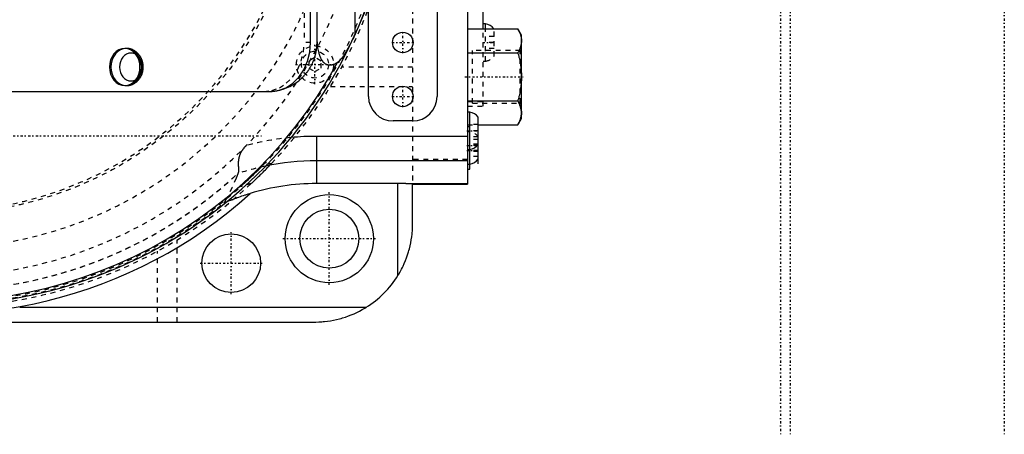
# Model space of a CAD drawing. Extents: x -526 to 218, y -128 to 128.
# Tile 17 of 21: x 17 to 218, y -120 to -35. Entities that reach past the tile are written whole.
import ezdxf

# ---------------------------------------------------------------- set-up
doc = ezdxf.new("R2010")
doc.units = 0
doc.linetypes.add('CENTER', pattern=[1.5, 0.45, -0.5, 0.05, -0.5])
doc.linetypes.add('DASHED', pattern=[2, 1, -1])
for name, color, linetype in [('AM_0', 7, 'CONTINUOUS'), ('AM_3', 7, 'DASHED'), ('AM_7', 7, 'CENTER')]:
    doc.layers.add(name, color=color, linetype=linetype)

msp = doc.modelspace()

# ---------------------------------------------------------------- linework, layer by layer
at = {"layer": 'AM_0', "color": 7, "linetype": 'CONTINUOUS'}
for p, q in [((108.2, 68.86), (108.2, -68.86)), ((77.5, -40), (77.5, 40)), ((85.27, -38.28), (85.27, -6.45)), ((76.2, -40), (76.2, -27.08)), ((111.4, -37.19), (111.4, -27)), ((102, -29), (102, -51)), ((88, -51), (88, -31.6)), ((108.2, -37.19), (118.44, -37.19)), ((111.85, -36.2), (111.4, -36.2)), ((111.85, -37.18), (111.85, -36.2)), ((119.2, -38.5), (118.44, -37.19)), ((119.2, -55.5), (119.2, -38.5)), ((38.59, -41.2), (38.28, -41.2)), ((108.2, -42.09), (118.44, -42.09)), ((7.2, -50), (68.01, -50)), ((38.28, -48.8), (38.59, -48.8)), ((108.2, -51.91), (118.44, -51.91)), ((108.65, -54.2), (108.2, -54.2)), ((108.65, -65.8), (108.65, -54.2)), ((97, -56), (93, -56)), ((110.4, -64.75), (110.4, -55.25)), ((118.44, -56.81), (119.2, -55.5)), ((110.4, -56.81), (118.44, -56.81)), ((77.4, -59.14), (77.4, -68.77)), ((108.2, -59.14), (77.4, -59.14)), ((108.2, -61.8), (108.65, -61.8)), ((108.2, -64.14), (77.4, -64.14)), ((108.2, -64.8), (108.65, -64.8)), ((108.2, -65.8), (108.65, -65.8)), ((94, -68.77), (77.4, -68.77)), ((94, -87.54), (94, -68.77)), ((108.2, -68.85), (97, -68.85)), ((97, -68.86), (108.2, -68.86)), ((97, -77), (97, -68.86)), ((16.86, -94), (87.54, -94)), ((-24, -97), (77, -97))]:
    msp.add_line(p, q, dxfattribs=at)
for points in [[(68.01, -50), (69.6, -49.81), (71.14, -49.24), (72.56, -48.31), (73.8, -47.07), (74.82, -45.56), (75.57, -43.83), (76.04, -41.95), (76.2, -40)], [(38.28, -41.2), (37.67, -41.27), (37.09, -41.49), (36.55, -41.84), (36.08, -42.31), (35.69, -42.89), (35.41, -43.55), (35.23, -44.26), (35.17, -45), (35.23, -45.74), (35.41, -46.45), (35.69, -47.11), (36.08, -47.69), (36.55, -48.16), (37.09, -48.51), (37.67, -48.73), (38.28, -48.8)], [(38.59, -41.2), (37.98, -41.27), (37.4, -41.49), (36.86, -41.84), (36.39, -42.31), (36, -42.89), (35.71, -43.55), (35.53, -44.26), (35.47, -45), (35.53, -45.74), (35.71, -46.45), (36, -47.11), (36.39, -47.69), (36.86, -48.16), (37.4, -48.51), (37.98, -48.73), (38.59, -48.8)]]:
    msp.add_lwpolyline(points, dxfattribs=at)
msp.add_lwpolyline([(39.56, -42.15), (39.11, -42.2), (38.67, -42.36), (38.26, -42.63), (37.91, -42.98), (37.62, -43.41), (37.4, -43.91), (37.27, -44.44), (37.22, -45), (37.27, -45.56), (37.4, -46.09), (37.62, -46.59), (37.91, -47.02), (38.26, -47.37), (38.67, -47.64), (39.11, -47.8), (39.56, -47.85), (40.02, -47.8), (40.46, -47.64), (40.86, -47.37), (41.21, -47.02), (41.51, -46.59), (41.72, -46.09), (41.85, -45.56), (41.9, -45), (41.85, -44.44), (41.72, -43.91), (41.51, -43.41), (41.21, -42.98), (40.86, -42.63), (40.46, -42.36), (40.02, -42.2)], close=True, dxfattribs=at)
for points in [[(87.66, -32.52, 0), (87.29, -33.51, 0), (86.52, -35.43, 0), (85.71, -37.32, 0), (85.27, -38.28, 0)], [(81.67, -44.07, 0), (81.63, -44.1, 0), (81.55, -44.15, 0), (81.47, -44.2, 0), (81.43, -44.23, 0), (81.38, -44.25, 0), (81.3, -44.3, 0), (81.21, -44.34, 0), (81.13, -44.39, 0), (81.04, -44.42, 0), (80.95, -44.46, 0), (80.91, -44.48, 0), (80.87, -44.49, 0), (80.78, -44.52, 0), (80.69, -44.55, 0), (80.61, -44.57, 0), (80.52, -44.59, 0), (80.44, -44.61, 0), (80.39, -44.61, 0), (80.35, -44.62, 0), (80.27, -44.63, 0), (80.18, -44.63, 0), (80.14, -44.63, 0), (80.1, -44.63, 0), (80.02, -44.63, 0), (79.94, -44.63, 0), (79.9, -44.62, 0), (79.86, -44.62, 0), (79.79, -44.6, 0), (79.71, -44.59, 0), (79.64, -44.57, 0), (79.57, -44.54, 0), (79.5, -44.52, 0), (79.47, -44.5, 0), (79.43, -44.49, 0), (79.37, -44.46, 0), (79.3, -44.42, 0), (79.24, -44.39, 0), (79.18, -44.35, 0), (79.12, -44.31, 0), (79.09, -44.28, 0), (79.07, -44.26, 0), (79.01, -44.22, 0), (78.96, -44.17, 0), (78.9, -44.12, 0), (78.85, -44.06, 0), (78.8, -44.01, 0), (78.78, -43.98, 0), (78.75, -43.95, 0), (78.71, -43.9, 0), (78.66, -43.84, 0), (78.61, -43.77, 0), (78.57, -43.71, 0), (78.53, -43.65, 0), (78.51, -43.61, 0), (78.49, -43.58, 0), (78.45, -43.51, 0), (78.41, -43.44, 0), (78.37, -43.37, 0), (78.33, -43.3, 0), (78.3, -43.22, 0), (78.28, -43.18, 0), (78.26, -43.15, 0), (78.23, -43.07, 0), (78.19, -42.99, 0), (78.18, -42.95, 0), (78.16, -42.91, 0), (78.13, -42.83, 0), (78.1, -42.75, 0), (78.09, -42.71, 0), (78.07, -42.66, 0), (78.05, -42.58, 0), (78.02, -42.5, 0), (77.93, -42.19, 0), (77.8, -41.65, 0), (77.7, -41.08, 0), (77.63, -40.51, 0), (77.57, -39.93, 0), (77.55, -39.65, 0), (77.54, -39.36, 0), (77.51, -38.78, 0), (77.5, -38.19, 0), (77.5, -37.9, 0)], [(118.44, -37.19, 0), (118.48, -37.26, 0), (118.57, -37.41, 0), (118.64, -37.55, 0), (118.68, -37.63, 0), (118.71, -37.7, 0), (118.78, -37.84, 0), (118.84, -37.98, 0), (118.89, -38.12, 0), (118.95, -38.25, 0), (118.99, -38.39, 0), (119.01, -38.45, 0), (119.03, -38.52, 0), (119.07, -38.65, 0), (119.1, -38.79, 0), (119.13, -38.92, 0), (119.15, -39.05, 0), (119.17, -39.18, 0), (119.18, -39.24, 0), (119.19, -39.31, 0), (119.19, -39.44, 0), (119.2, -39.57, 0), (119.2, -39.64, 0)], [(70.29, -49.6, 0), (70.63, -49.5, 0), (71.31, -49.25, 0), (71.96, -48.95, 0), (72.27, -48.79, 0), (72.59, -48.61, 0), (73.19, -48.22, 0), (73.76, -47.8, 0), (74.3, -47.33, 0), (74.6, -47.04, 0), (74.69, -46.95, 0), (74.77, -46.87, 0), (74.81, -46.82, 0), (74.85, -46.78, 0), (74.93, -46.69, 0), (75.01, -46.6, 0), (75.09, -46.51, 0), (75.16, -46.42, 0), (75.24, -46.33, 0), (75.28, -46.28, 0), (75.32, -46.24, 0), (75.39, -46.14, 0), (75.46, -46.05, 0), (75.5, -46, 0), (75.53, -45.95, 0), (75.6, -45.86, 0), (75.67, -45.76, 0), (75.71, -45.71, 0), (75.74, -45.66, 0), (75.81, -45.57, 0), (75.87, -45.47, 0), (75.94, -45.37, 0), (76, -45.26, 0), (76.06, -45.16, 0), (76.09, -45.11, 0), (76.13, -45.06, 0), (76.18, -44.96, 0), (76.24, -44.85, 0), (76.3, -44.75, 0), (76.36, -44.64, 0), (76.41, -44.54, 0), (76.44, -44.48, 0), (76.46, -44.43, 0), (76.52, -44.32, 0), (76.57, -44.22, 0), (76.62, -44.11, 0), (76.67, -44, 0), (76.71, -43.89, 0), (76.74, -43.83, 0), (76.76, -43.78, 0), (76.8, -43.67, 0), (76.85, -43.56, 0), (76.89, -43.45, 0), (76.93, -43.33, 0), (76.97, -43.22, 0), (76.99, -43.16, 0), (77, -43.11, 0), (77.04, -42.99, 0), (77.08, -42.88, 0), (77.11, -42.77, 0), (77.14, -42.65, 0), (77.17, -42.54, 0), (77.19, -42.48, 0), (77.2, -42.42, 0), (77.23, -42.3, 0), (77.26, -42.19, 0), (77.27, -42.13, 0), (77.28, -42.07, 0), (77.31, -41.95, 0), (77.33, -41.84, 0), (77.34, -41.78, 0), (77.35, -41.72, 0), (77.37, -41.6, 0), (77.39, -41.48, 0), (77.41, -41.37, 0), (77.42, -41.25, 0), (77.44, -41.13, 0), (77.44, -41.07, 0), (77.45, -41.01, 0), (77.46, -40.89, 0), (77.47, -40.77, 0), (77.48, -40.66, 0), (77.49, -40.54, 0), (77.49, -40.42, 0), (77.49, -40.36, 0), (77.5, -40.3, 0), (77.5, -40.18, 0), (77.5, -40.06, 0), (77.5, -40, 0)], [(85.27, -38.28, 0), (85.18, -38.48, 0), (84.99, -38.88, 0), (84.79, -39.28, 0), (84.69, -39.48, 0), (84.6, -39.68, 0), (84.4, -40.08, 0), (84.19, -40.47, 0), (83.99, -40.85, 0), (83.79, -41.22, 0), (83.6, -41.56, 0), (83.5, -41.72, 0), (83.41, -41.88, 0), (83.22, -42.19, 0), (83.04, -42.47, 0), (82.87, -42.73, 0), (82.69, -42.98, 0), (82.51, -43.23, 0), (82.4, -43.36, 0), (82.38, -43.38, 0), (82.35, -43.43, 0), (82.31, -43.47, 0), (82.29, -43.5, 0), (82.27, -43.52, 0), (82.23, -43.56, 0), (82.19, -43.6, 0), (82.16, -43.65, 0), (82.12, -43.69, 0), (82.08, -43.73, 0), (82.06, -43.75, 0), (82.03, -43.77, 0), (81.99, -43.81, 0), (81.95, -43.85, 0), (81.91, -43.89, 0), (81.87, -43.93, 0), (81.83, -43.96, 0), (81.81, -43.98, 0), (81.78, -43.99, 0), (81.74, -44.03, 0), (81.7, -44.06, 0), (81.67, -44.07, 0)], [(119.2, -39.64, 0), (119.2, -39.7, 0), (119.19, -39.84, 0), (119.19, -39.97, 0), (119.18, -40.03, 0), (119.17, -40.1, 0), (119.15, -40.23, 0), (119.13, -40.36, 0), (119.1, -40.49, 0), (119.07, -40.62, 0), (119.03, -40.76, 0), (119.01, -40.82, 0), (118.99, -40.89, 0), (118.95, -41.03, 0), (118.89, -41.16, 0), (118.84, -41.3, 0), (118.78, -41.44, 0), (118.71, -41.58, 0), (118.68, -41.65, 0), (118.64, -41.72, 0), (118.57, -41.87, 0), (118.48, -42.02, 0), (118.44, -42.09, 0)], [(38.59, -48.8, 0), (38.64, -48.8, 0), (38.74, -48.8, 0), (38.85, -48.79, 0), (38.9, -48.78, 0), (38.95, -48.78, 0), (39.05, -48.77, 0), (39.16, -48.75, 0), (39.26, -48.73, 0), (39.36, -48.71, 0), (39.46, -48.68, 0), (39.51, -48.66, 0), (39.56, -48.65, 0), (39.66, -48.62, 0), (39.76, -48.58, 0), (39.86, -48.54, 0), (39.95, -48.5, 0), (40.04, -48.45, 0), (40.09, -48.43, 0), (40.14, -48.4, 0), (40.23, -48.35, 0), (40.32, -48.3, 0), (40.36, -48.27, 0), (40.41, -48.24, 0), (40.49, -48.18, 0), (40.58, -48.12, 0), (40.62, -48.09, 0), (40.66, -48.05, 0), (40.74, -47.99, 0), (40.82, -47.92, 0), (40.9, -47.85, 0), (40.97, -47.77, 0), (41.04, -47.69, 0), (41.08, -47.65, 0), (41.11, -47.61, 0), (41.18, -47.53, 0), (41.25, -47.45, 0), (41.31, -47.37, 0), (41.37, -47.28, 0), (41.43, -47.19, 0), (41.46, -47.15, 0), (41.49, -47.1, 0), (41.54, -47.01, 0), (41.59, -46.91, 0), (41.64, -46.82, 0), (41.69, -46.72, 0), (41.73, -46.63, 0), (41.75, -46.58, 0), (41.77, -46.53, 0), (41.81, -46.43, 0), (41.85, -46.32, 0), (41.88, -46.22, 0), (41.91, -46.12, 0), (41.94, -46.02, 0), (41.95, -45.96, 0), (41.96, -45.91, 0), (41.98, -45.81, 0), (42, -45.7, 0), (42.02, -45.59, 0), (42.03, -45.49, 0), (42.04, -45.38, 0), (42.05, -45.32, 0), (42.05, -45.27, 0), (42.06, -45.16, 0), (42.06, -45.05, 0), (42.06, -45, 0), (42.06, -44.95, 0), (42.06, -44.84, 0), (42.05, -44.73, 0), (42.05, -44.68, 0), (42.04, -44.62, 0), (42.03, -44.51, 0), (42.02, -44.41, 0), (42, -44.3, 0), (41.98, -44.2, 0), (41.96, -44.09, 0), (41.95, -44.04, 0), (41.94, -43.98, 0), (41.91, -43.88, 0), (41.88, -43.78, 0), (41.85, -43.67, 0), (41.81, -43.57, 0), (41.77, -43.47, 0), (41.75, -43.42, 0), (41.73, -43.37, 0), (41.69, -43.28, 0), (41.64, -43.18, 0), (41.59, -43.09, 0), (41.54, -42.99, 0), (41.49, -42.9, 0), (41.46, -42.85, 0), (41.43, -42.81, 0), (41.37, -42.72, 0), (41.31, -42.63, 0), (41.25, -42.55, 0), (41.18, -42.47, 0), (41.11, -42.38, 0), (41.08, -42.35, 0), (41.04, -42.31, 0), (40.97, -42.23, 0), (40.9, -42.15, 0), (40.82, -42.08, 0), (40.74, -42.01, 0), (40.66, -41.95, 0), (40.62, -41.91, 0), (40.58, -41.88, 0), (40.49, -41.82, 0), (40.41, -41.76, 0), (40.36, -41.73, 0), (40.32, -41.7, 0), (40.23, -41.65, 0), (40.14, -41.6, 0), (40.09, -41.57, 0), (40.04, -41.55, 0), (39.95, -41.5, 0), (39.85, -41.46, 0), (39.76, -41.42, 0), (39.66, -41.38, 0), (39.56, -41.35, 0), (39.51, -41.34, 0), (39.46, -41.32, 0), (39.36, -41.29, 0), (39.26, -41.27, 0), (39.16, -41.25, 0), (39.05, -41.23, 0), (38.95, -41.22, 0), (38.9, -41.22, 0), (38.85, -41.21, 0), (38.74, -41.2, 0), (38.64, -41.2, 0), (38.59, -41.2, 0)], [(118.44, -42.09, 0), (118.48, -42.24, 0), (118.57, -42.54, 0), (118.64, -42.83, 0), (118.68, -42.97, 0), (118.71, -43.12, 0), (118.78, -43.4, 0), (118.84, -43.68, 0), (118.89, -43.95, 0), (118.95, -44.23, 0), (118.99, -44.5, 0), (119.01, -44.63, 0), (119.03, -44.76, 0), (119.07, -45.03, 0), (119.1, -45.29, 0), (119.13, -45.56, 0), (119.15, -45.82, 0), (119.17, -46.08, 0), (119.18, -46.21, 0), (119.19, -46.34, 0), (119.19, -46.61, 0), (119.2, -46.87, 0), (119.2, -47, 0)], [(119.2, -47, 0), (119.2, -47.13, 0), (119.19, -47.39, 0), (119.19, -47.66, 0), (119.18, -47.79, 0), (119.17, -47.92, 0), (119.15, -48.18, 0), (119.13, -48.44, 0), (119.1, -48.71, 0), (119.07, -48.97, 0), (119.03, -49.24, 0), (119.01, -49.37, 0), (118.99, -49.5, 0), (118.95, -49.77, 0), (118.89, -50.05, 0), (118.84, -50.32, 0), (118.78, -50.6, 0), (118.71, -50.88, 0), (118.68, -51.03, 0), (118.64, -51.17, 0), (118.57, -51.46, 0), (118.48, -51.76, 0), (118.44, -51.91, 0)], [(118.44, -51.91, 0), (118.48, -51.98, 0), (118.57, -52.13, 0), (118.64, -52.28, 0), (118.68, -52.35, 0), (118.71, -52.42, 0), (118.78, -52.56, 0), (118.84, -52.7, 0), (118.89, -52.84, 0), (118.95, -52.97, 0), (118.99, -53.11, 0), (119.01, -53.18, 0), (119.03, -53.24, 0), (119.07, -53.38, 0), (119.1, -53.51, 0), (119.13, -53.64, 0), (119.15, -53.77, 0), (119.17, -53.9, 0), (119.18, -53.97, 0), (119.19, -54.03, 0), (119.19, -54.16, 0), (119.2, -54.3, 0), (119.2, -54.36, 0)], [(119.2, -54.36, 0), (119.2, -54.43, 0), (119.19, -54.56, 0), (119.19, -54.69, 0), (119.18, -54.76, 0), (119.17, -54.82, 0), (119.15, -54.95, 0), (119.13, -55.08, 0), (119.1, -55.21, 0), (119.07, -55.35, 0), (119.03, -55.48, 0), (119.01, -55.55, 0), (118.99, -55.61, 0), (118.95, -55.75, 0), (118.89, -55.88, 0), (118.84, -56.02, 0), (118.78, -56.16, 0), (118.71, -56.3, 0), (118.68, -56.37, 0), (118.64, -56.45, 0), (118.57, -56.59, 0), (118.48, -56.74, 0), (118.44, -56.81, 0)], [(97, -68.85, 0), (97, -68.85, 0), (96.99, -68.85, 0), (96.99, -68.85, 0), (96.99, -68.85, 0), (96.99, -68.85, 0), (96.98, -68.85, 0), (96.98, -68.85, 0), (96.97, -68.85, 0), (96.96, -68.84, 0), (96.96, -68.84, 0), (96.95, -68.84, 0), (96.95, -68.84, 0), (96.94, -68.84, 0), (96.93, -68.84, 0), (96.93, -68.84, 0), (96.92, -68.84, 0), (96.91, -68.84, 0), (96.9, -68.84, 0), (96.89, -68.83, 0), (96.88, -68.83, 0), (96.87, -68.83, 0), (96.86, -68.83, 0), (96.86, -68.83, 0), (96.85, -68.83, 0), (96.83, -68.83, 0), (96.82, -68.83, 0), (96.82, -68.83, 0), (96.8, -68.83, 0), (96.79, -68.83, 0), (96.77, -68.82, 0), (96.75, -68.82, 0), (96.74, -68.82, 0), (96.73, -68.82, 0), (96.72, -68.82, 0), (96.7, -68.82, 0), (96.68, -68.82, 0), (96.66, -68.82, 0), (96.64, -68.82, 0), (96.62, -68.82, 0), (96.61, -68.82, 0), (96.6, -68.81, 0), (96.58, -68.81, 0), (96.56, -68.81, 0), (96.54, -68.81, 0), (96.52, -68.81, 0), (96.49, -68.81, 0), (96.48, -68.81, 0), (96.47, -68.81, 0), (96.44, -68.81, 0), (96.42, -68.81, 0), (96.39, -68.81, 0), (96.37, -68.8, 0), (96.34, -68.8, 0), (96.33, -68.8, 0), (96.32, -68.8, 0), (96.29, -68.8, 0), (96.26, -68.8, 0), (96.23, -68.8, 0), (96.2, -68.8, 0), (96.17, -68.8, 0), (96.16, -68.8, 0), (96.15, -68.8, 0), (96.12, -68.8, 0), (96.09, -68.8, 0), (96.07, -68.8, 0), (96.05, -68.79, 0), (96.02, -68.79, 0), (95.99, -68.79, 0), (95.98, -68.79, 0), (95.96, -68.79, 0), (95.93, -68.79, 0), (95.9, -68.79, 0), (95.86, -68.79, 0), (95.83, -68.79, 0), (95.8, -68.79, 0), (95.78, -68.79, 0), (95.76, -68.79, 0), (95.73, -68.79, 0), (95.69, -68.79, 0), (95.66, -68.79, 0), (95.62, -68.79, 0), (95.59, -68.78, 0), (95.57, -68.78, 0), (95.55, -68.78, 0), (95.51, -68.78, 0), (95.48, -68.78, 0), (95.44, -68.78, 0), (95.4, -68.78, 0), (95.37, -68.78, 0), (95.35, -68.78, 0), (95.33, -68.78, 0), (95.29, -68.78, 0), (95.25, -68.78, 0), (95.21, -68.78, 0), (95.17, -68.78, 0), (95.13, -68.78, 0), (95.11, -68.78, 0), (95.1, -68.78, 0), (95.06, -68.78, 0), (95.02, -68.78, 0), (94.98, -68.78, 0), (94.94, -68.78, 0), (94.9, -68.78, 0), (94.88, -68.78, 0), (94.86, -68.77, 0), (94.81, -68.77, 0), (94.77, -68.77, 0), (94.75, -68.77, 0), (94.73, -68.77, 0), (94.69, -68.77, 0), (94.65, -68.77, 0), (94.63, -68.77, 0), (94.61, -68.77, 0), (94.57, -68.77, 0), (94.53, -68.77, 0), (94.48, -68.77, 0), (94.44, -68.77, 0), (94.4, -68.77, 0), (94.38, -68.77, 0), (94.36, -68.77, 0), (94.32, -68.77, 0), (94.27, -68.77, 0), (94.23, -68.77, 0), (94.19, -68.77, 0), (94.15, -68.77, 0), (94.13, -68.77, 0), (94.11, -68.77, 0), (94.06, -68.77, 0), (94.02, -68.77, 0), (94, -68.77, 0)], [(63.87, -70.79, 0), (63.71, -70.84, 0), (63.4, -70.94, 0), (63.08, -71.04, 0), (62.92, -71.1, 0), (62.76, -71.15, 0), (62.45, -71.25, 0), (62.13, -71.36, 0), (61.82, -71.47, 0), (61.51, -71.58, 0), (61.22, -71.69, 0), (61.07, -71.74, 0), (60.93, -71.79, 0), (60.65, -71.9, 0), (60.39, -72, 0), (60.14, -72.1, 0), (59.9, -72.19, 0), (59.68, -72.28, 0), (59.57, -72.32, 0), (59.47, -72.36, 0), (59.25, -72.45, 0), (59.13, -72.5, 0), (59.1, -72.51, 0), (59.07, -72.53, 0), (59.05, -72.53, 0), (59.03, -72.54, 0), (59, -72.55, 0), (58.97, -72.57, 0), (58.95, -72.57, 0)], [(94, -87.54, 0), (94.16, -87.27, 0), (94.47, -86.74, 0), (94.76, -86.19, 0), (94.91, -85.91, 0), (95.04, -85.63, 0), (95.3, -85.06, 0), (95.55, -84.48, 0), (95.77, -83.89, 0), (95.98, -83.3, 0), (96.17, -82.7, 0), (96.26, -82.4, 0), (96.34, -82.1, 0), (96.49, -81.49, 0), (96.62, -80.88, 0), (96.73, -80.27, 0), (96.82, -79.66, 0), (96.89, -79.06, 0), (96.92, -78.76, 0), (96.95, -78.46, 0), (96.98, -77.87, 0), (97, -77.29, 0), (97, -77, 0)], [(77, -97, 0), (77.29, -97, 0), (77.87, -96.98, 0), (78.46, -96.95, 0), (78.76, -96.92, 0), (79.06, -96.89, 0), (79.66, -96.82, 0), (80.27, -96.73, 0), (80.88, -96.62, 0), (81.49, -96.49, 0), (82.1, -96.34, 0), (82.4, -96.26, 0), (82.7, -96.17, 0), (83.3, -95.98, 0), (83.89, -95.77, 0), (84.48, -95.55, 0), (85.06, -95.3, 0), (85.63, -95.04, 0), (85.91, -94.91, 0), (86.19, -94.76, 0), (86.74, -94.47, 0), (87.27, -94.16, 0), (87.54, -94, 0)]]:
    msp.add_polyline3d(points, dxfattribs=at)
for centre, radius in [((95, -40), 2.1), ((95, -51), 2.1), ((80, -80), 9), ((80, -80), 6), ((60, -85), 6)]:
    msp.add_circle(centre, radius, dxfattribs=at)
for centre, radius, start, end in [((0, 0), 93.5, 255.1266, 339.6443), ((111.55, -38.68), 2.5, 36.7835, 83.126), ((0, 0), 92.81, 255.013, 331.6467), ((93, -51), 5, 180, 270), ((97, -51), 5, 270, 0), ((108.35, -56.68), 2.5, 34.9465, 83.126), ((77.4, -115), 55.86, 90, 95.3181), ((108.35, -59.32), 2.5, 276.874, 325.0535), ((77.4, -115), 50.86, 90, 101.794), ((108.35, -62.32), 2.5, 276.874, 325.0535), ((77.4, -115), 46.23, 90, 107.015), ((0, 0), 95.35, 255.4216, 312.0574), ((77, -77), 20, 301.7883, 328.2117)]:
    msp.add_arc(centre, radius, start, end, dxfattribs=at)
at = {"layer": 'AM_3', "color": 6, "linetype": 'DASHED'}
for p, q in [((97, 68.86), (97, -68.86)), ((74.88, 40), (74.88, -40)), ((111.4, -53), (111.4, -37.19)), ((111.85, -43.8), (111.85, -37.18)), ((113.6, -42.75), (113.6, -37.25)), ((76.2, -40), (74.88, -40)), ((111.8, -38.75), (111.8, -41.25)), ((113.6, -38.75), (111.8, -38.75)), ((113.6, -40), (111.8, -40)), ((118.95, -41.65), (109.2, -41.65)), ((109.2, -52.35), (109.2, -41.65)), ((113.6, -41.25), (111.8, -41.25)), ((119.2, -41.4), (118.95, -41.65)), ((118.95, -52.35), (118.95, -41.65)), ((77.08, -43.06), (75.83, -43.78)), ((75.83, -43.78), (75.83, -45.22)), ((78.33, -43.78), (77.08, -43.06)), ((78.33, -45.22), (78.33, -43.78)), ((111.4, -43.8), (111.85, -43.8)), ((75.83, -45.22), (77.08, -45.94)), ((77.08, -45.94), (78.33, -45.22)), ((97, -45), (82.53, -45)), ((80.22, -49), (97, -49)), ((108.2, -52), (111.4, -52)), ((108.2, -53), (111.4, -53)), ((109.2, -52.35), (118.95, -52.35)), ((118.95, -52.35), (119.2, -52.6)), ((108.2, -56.81), (110.4, -56.81)), ((108.65, -57.2), (108.2, -57.2)), ((108.65, -58.2), (108.2, -58.2)), ((108.6, -56.75), (108.6, -59.25)), ((110.4, -56.75), (108.6, -56.75)), ((110.4, -58), (108.6, -58)), ((110.4, -59.25), (108.6, -59.25)), ((108.6, -59.75), (108.6, -63.25)), ((110.4, -59.75), (108.6, -59.75)), ((110.4, -60.75), (108.6, -60.75)), ((110.4, -61), (108.6, -61)), ((110.4, -62), (108.6, -62)), ((110.4, -62.25), (108.6, -62.25)), ((108.2, -63.86), (97, -63.86)), ((110.4, -63.25), (108.6, -63.25)), ((61.35, -66.74), (61.34, -66.76)), ((49, -97), (49, -80.22)), ((45, -97), (45, -82.53))]:
    msp.add_line(p, q, dxfattribs=at)
for points in [[(66.69, -50), (68.28, -49.81), (69.82, -49.24), (71.24, -48.31), (72.48, -47.07), (73.5, -45.56), (74.25, -43.83), (74.72, -41.95), (74.88, -40)], [(38.28, -48.8), (38.89, -48.73), (39.47, -48.51), (40.01, -48.16), (40.48, -47.69), (40.87, -47.11), (41.16, -46.45), (41.33, -45.74), (41.39, -45), (41.33, -44.26), (41.16, -43.55), (40.87, -42.89), (40.48, -42.31), (40.01, -41.84), (39.47, -41.49), (38.89, -41.27), (38.28, -41.2)], [(38.59, -48.8), (39.19, -48.73), (39.78, -48.51), (40.32, -48.16), (40.79, -47.69), (41.17, -47.11), (41.46, -46.45), (41.64, -45.74), (41.7, -45), (41.64, -44.26), (41.46, -43.55), (41.17, -42.89), (40.79, -42.31), (40.32, -41.84), (39.78, -41.49), (39.19, -41.27), (38.59, -41.2)]]:
    msp.add_lwpolyline(points, dxfattribs=at)
for points in [[(67.5, -50, 0), (67.58, -50, 0), (67.74, -50, 0), (67.89, -49.99, 0), (67.97, -49.99, 0), (68.05, -49.98, 0), (68.21, -49.97, 0), (68.36, -49.96, 0), (68.52, -49.95, 0), (68.68, -49.93, 0), (68.83, -49.91, 0), (68.91, -49.9, 0), (68.99, -49.89, 0), (69.14, -49.86, 0), (69.3, -49.84, 0), (69.45, -49.81, 0), (69.61, -49.78, 0), (69.76, -49.74, 0), (69.84, -49.72, 0), (69.91, -49.7, 0), (70.07, -49.67, 0), (70.22, -49.62, 0), (70.29, -49.6, 0)], [(119.2, -54.36, 0), (119.2, -54.3, 0), (119.19, -54.16, 0), (119.19, -54.03, 0), (119.18, -53.97, 0), (119.17, -53.9, 0), (119.15, -53.77, 0), (119.13, -53.64, 0), (119.1, -53.51, 0), (119.07, -53.38, 0), (119.03, -53.24, 0), (119.01, -53.18, 0), (118.99, -53.11, 0), (118.95, -52.97, 0), (118.89, -52.84, 0), (118.84, -52.7, 0), (118.78, -52.56, 0), (118.71, -52.42, 0), (118.68, -52.35, 0), (118.64, -52.28, 0), (118.57, -52.13, 0), (118.48, -51.98, 0), (118.44, -51.91, 0)], [(118.44, -56.81, 0), (118.48, -56.74, 0), (118.57, -56.59, 0), (118.64, -56.45, 0), (118.68, -56.37, 0), (118.71, -56.3, 0), (118.78, -56.16, 0), (118.84, -56.02, 0), (118.89, -55.88, 0), (118.95, -55.75, 0), (118.99, -55.61, 0), (119.01, -55.55, 0), (119.03, -55.48, 0), (119.07, -55.35, 0), (119.1, -55.21, 0), (119.13, -55.08, 0), (119.15, -54.95, 0), (119.17, -54.82, 0), (119.18, -54.76, 0), (119.19, -54.69, 0), (119.19, -54.56, 0), (119.2, -54.43, 0), (119.2, -54.36, 0)], [(61.41, -66.7, 0), (61.41, -66.69, 0), (61.42, -66.68, 0), (61.43, -66.67, 0), (61.44, -66.66, 0), (61.45, -66.65, 0), (61.46, -66.64, 0), (61.47, -66.62, 0), (61.47, -66.6, 0), (61.48, -66.58, 0), (61.49, -66.56, 0), (61.49, -66.55, 0), (61.5, -66.54, 0), (61.51, -66.52, 0), (61.51, -66.5, 0), (61.52, -66.47, 0), (61.52, -66.45, 0), (61.53, -66.42, 0), (61.53, -66.41, 0), (61.53, -66.4, 0), (61.54, -66.37, 0), (61.54, -66.34, 0), (61.54, -66.32, 0), (61.54, -66.31, 0), (61.55, -66.28, 0), (61.55, -66.25, 0), (61.55, -66.23, 0), (61.55, -66.21, 0), (61.55, -66.18, 0), (61.55, -66.14, 0), (61.55, -66.11, 0), (61.55, -66.07, 0), (61.55, -66.03, 0), (61.55, -66.01, 0), (61.55, -65.99, 0), (61.55, -65.95, 0), (61.55, -65.91, 0), (61.55, -65.87, 0), (61.55, -65.83, 0), (61.55, -65.79, 0), (61.55, -65.77, 0), (61.55, -65.75, 0), (61.54, -65.7, 0), (61.54, -65.66, 0), (61.54, -65.61, 0), (61.54, -65.57, 0), (61.54, -65.52, 0), (61.53, -65.5, 0), (61.53, -65.47, 0), (61.53, -65.42, 0), (61.53, -65.38, 0), (61.53, -65.33, 0), (61.52, -65.28, 0), (61.52, -65.23, 0), (61.52, -65.2, 0), (61.52, -65.18, 0), (61.52, -65.13, 0), (61.52, -65.07, 0), (61.51, -65.02, 0), (61.51, -64.97, 0), (61.51, -64.92, 0), (61.51, -64.89, 0), (61.51, -64.86, 0), (61.51, -64.81, 0), (61.51, -64.75, 0), (61.51, -64.73, 0), (61.51, -64.7, 0), (61.51, -64.64, 0), (61.51, -64.59, 0), (61.51, -64.56, 0), (61.51, -64.53, 0), (61.51, -64.47, 0), (61.51, -64.42, 0), (61.52, -64.36, 0), (61.52, -64.3, 0), (61.52, -64.25, 0), (61.52, -64.22, 0), (61.53, -64.19, 0), (61.53, -64.13, 0), (61.54, -64.07, 0), (61.54, -64.01, 0), (61.55, -63.95, 0), (61.55, -63.9, 0), (61.56, -63.87, 0), (61.56, -63.84, 0), (61.57, -63.77, 0), (61.58, -63.71, 0), (61.59, -63.65, 0), (61.6, -63.58, 0), (61.62, -63.52, 0), (61.62, -63.48, 0), (61.63, -63.45, 0), (61.65, -63.38, 0), (61.67, -63.31, 0), (61.68, -63.24, 0), (61.71, -63.17, 0), (61.73, -63.1, 0), (61.74, -63.06, 0), (61.75, -63.02, 0), (61.78, -62.95, 0), (61.81, -62.87, 0), (61.84, -62.79, 0), (61.87, -62.71, 0), (61.91, -62.63, 0), (61.92, -62.59, 0), (61.94, -62.56, 0), (61.98, -62.48, 0), (62.02, -62.4, 0), (62.04, -62.36, 0), (62.06, -62.32, 0), (62.11, -62.25, 0), (62.15, -62.17, 0), (62.17, -62.14, 0), (62.2, -62.1, 0), (62.24, -62.03, 0), (62.29, -61.95, 0), (62.34, -61.88, 0), (62.39, -61.81, 0), (62.44, -61.74, 0), (62.47, -61.7, 0), (62.5, -61.67, 0), (62.55, -61.6, 0), (62.61, -61.52, 0), (62.67, -61.45, 0), (62.74, -61.37, 0), (62.81, -61.29, 0), (62.84, -61.25, 0), (62.88, -61.21, 0), (62.95, -61.13, 0), (63.03, -61.05, 0), (63.07, -61.01, 0)], [(66.48, -65.03, 0), (66.35, -65.16, 0), (66.1, -65.42, 0), (65.85, -65.67, 0), (65.72, -65.8, 0), (65.6, -65.93, 0), (65.34, -66.18, 0), (65.09, -66.43, 0), (64.83, -66.67, 0), (64.58, -66.92, 0), (64.32, -67.17, 0), (64.2, -67.29, 0), (64.07, -67.41, 0), (63.81, -67.66, 0), (63.55, -67.9, 0), (63.29, -68.14, 0), (63.04, -68.38, 0), (62.78, -68.61, 0), (62.65, -68.73, 0), (62.52, -68.85, 0), (62.26, -69.08, 0), (62.01, -69.31, 0), (61.88, -69.43, 0)], [(64.14, -68.72, 0), (64.25, -68.61, 0), (64.47, -68.41, 0), (64.7, -68.19, 0), (64.81, -68.09, 0), (64.92, -67.98, 0), (65.15, -67.76, 0), (65.38, -67.54, 0), (65.6, -67.32, 0), (65.83, -67.1, 0), (66.06, -66.87, 0), (66.17, -66.76, 0), (66.29, -66.65, 0), (66.52, -66.42, 0), (66.74, -66.19, 0), (66.97, -65.96, 0), (67.2, -65.73, 0), (67.42, -65.5, 0), (67.53, -65.38, 0), (67.65, -65.27, 0), (67.87, -65.04, 0), (68.09, -64.81, 0), (68.2, -64.69, 0)], [(61.34, -66.76, 0), (61.01, -67.65, 0), (60.19, -69.59, 0), (59.13, -71.68, 0), (58.49, -72.75, 0)], [(61.35, -66.74, 0), (61.36, -66.73, 0), (61.38, -66.72, 0), (61.4, -66.71, 0), (61.41, -66.7, 0)], [(58.95, -72.57, 0), (58.93, -72.58, 0), (58.89, -72.6, 0), (58.85, -72.61, 0), (58.83, -72.62, 0), (58.82, -72.63, 0), (58.78, -72.64, 0), (58.74, -72.66, 0), (58.71, -72.67, 0), (58.67, -72.69, 0), (58.64, -72.7, 0), (58.63, -72.71, 0), (58.61, -72.71, 0), (58.58, -72.72, 0), (58.57, -72.73, 0), (58.56, -72.73, 0), (58.56, -72.73, 0), (58.56, -72.73, 0), (58.56, -72.73, 0), (58.55, -72.73, 0), (58.55, -72.74, 0), (58.55, -72.74, 0), (58.54, -72.74, 0), (58.54, -72.74, 0), (58.54, -72.74, 0), (58.54, -72.74, 0), (58.53, -72.74, 0), (58.53, -72.74, 0), (58.53, -72.74, 0), (58.52, -72.75, 0), (58.52, -72.75, 0), (58.52, -72.75, 0), (58.52, -72.75, 0), (58.52, -72.75, 0), (58.51, -72.75, 0), (58.51, -72.75, 0), (58.51, -72.75, 0), (58.51, -72.75, 0), (58.51, -72.75, 0), (58.5, -72.75, 0), (58.5, -72.75, 0), (58.5, -72.75, 0), (58.5, -72.75, 0), (58.5, -72.75, 0), (58.5, -72.75, 0), (58.5, -72.75, 0), (58.5, -72.76, 0), (58.49, -72.76, 0), (58.49, -72.76, 0), (58.49, -72.76, 0), (58.49, -72.76, 0), (58.49, -72.76, 0), (58.49, -72.76, 0), (58.49, -72.76, 0), (58.49, -72.76, 0), (58.49, -72.76, 0), (58.49, -72.76, 0), (58.49, -72.76, 0), (58.49, -72.75, 0), (58.49, -72.75, 0), (58.49, -72.75, 0), (58.49, -72.75, 0), (58.49, -72.75, 0), (58.49, -72.75, 0), (58.49, -72.75, 0)]]:
    msp.add_polyline3d(points, dxfattribs=at)
for centre, radius in [((0, 0), 75), ((77.08, -44.5), 3.8), ((77.08, -44.5), 2.75)]:
    msp.add_circle(centre, radius, dxfattribs=at)
for centre, radius, start, end in [((0, 0), 93.35, 51.2013, 308.7987), ((0, 0), 93, 48.2887, 311.7113), ((0, 0), 90.66, 47.3663, 312.6337), ((0, 0), 90.65, 47.4117, 312.5883), ((0, 0), 82, 10.5403, 252.9802), ((0, 0), 74.5, 251.2071, 249.5714), ((0, 0), 93, 315.6294, 44.3706), ((0, 0), 94, 316.5135, 43.4865), ((0, 0), 94, 181.8689, 313.027), ((0, 0), 82, 252.9814, 349.4597), ((0, 0), 87.75, 254.1271, 348.8293), ((111.55, -38.68), 2.5, 34.9465, 36.7835), ((111.55, -41.32), 2.5, 276.874, 325.0535), ((108.35, -60.68), 2.5, 34.9465, 83.126), ((77.4, -115), 55.86, 95.3181, 104.8648), ((77.4, -115), 50.86, 101.794, 108.3963), ((77.4, -115), 51.14, 100.3624, 102.329), ((77.4, -115), 48.14, 105.9867, 108.8056)]:
    msp.add_arc(centre, radius, start, end, dxfattribs=at)
at = {"layer": 'AM_7', "color": 4, "linetype": 'CENTER'}
for p, q in [((172.05, 119.9), (172.05, -119.9)), ((174, 119.9), (174, -119.9)), ((217.68, 119.9), (217.68, -119.9)), ((95, -42.2), (95, -37.8)), ((92.8, -40), (97.2, -40)), ((111.29, -40), (113.71, -40)), ((77.08, -48.49), (77.08, -40.51)), ((73.09, -44.5), (81.07, -44.5)), ((107.65, -47), (119.75, -47)), ((95, -53.2), (95, -48.8)), ((92.8, -51), (97.2, -51)), ((108.09, -58), (110.51, -58)), ((-35.65, -59), (66.65, -59)), ((108.09, -61), (110.51, -61)), ((108.09, -62), (110.51, -62)), ((80, -89.45), (80, -70.55)), ((60, -91.3), (60, -78.7)), ((70.55, -80), (89.45, -80)), ((53.7, -85), (66.3, -85))]:
    msp.add_line(p, q, dxfattribs=at)

doc.saveas('drawing.dxf')
